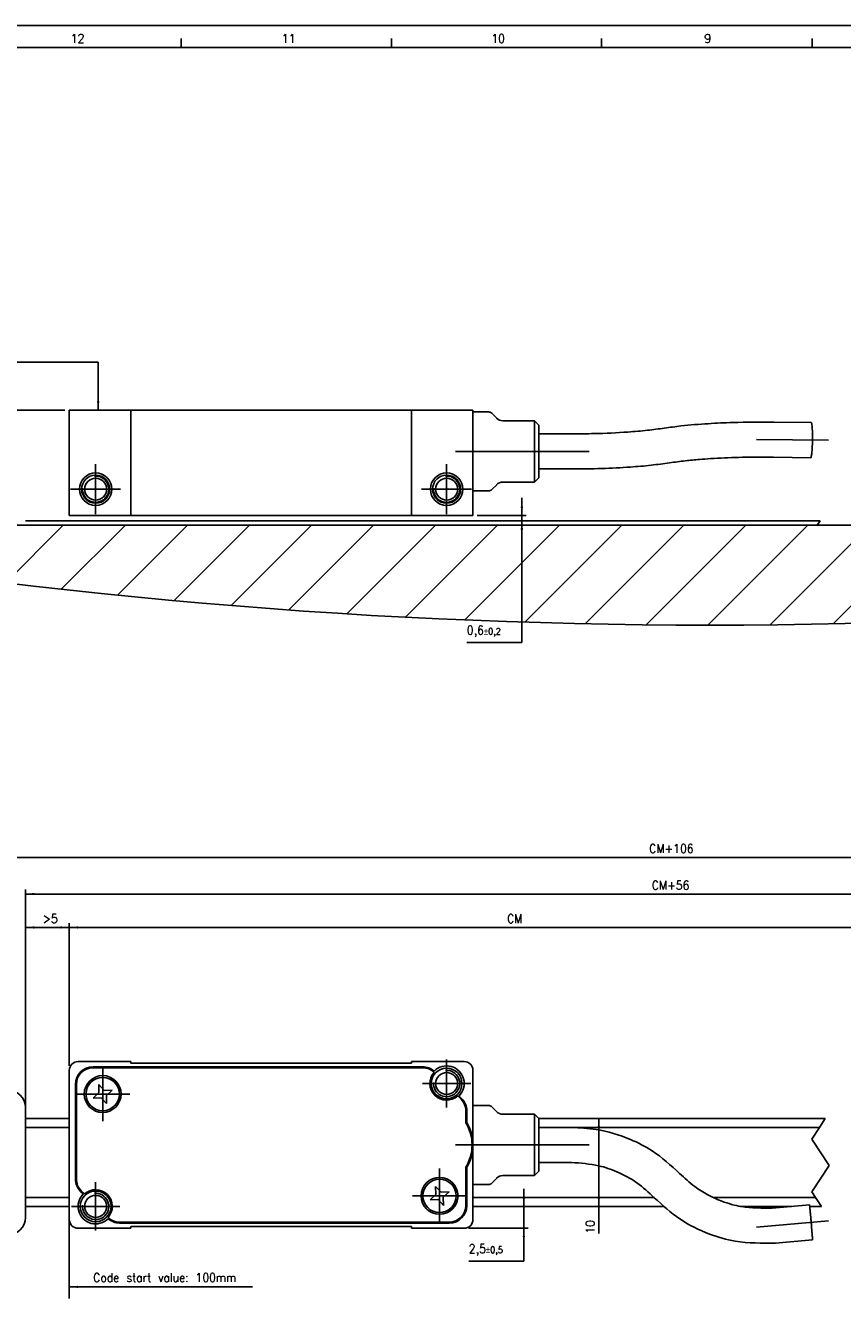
# Model space of a CAD drawing. Header units: millimetres. Extents: x -235 to 994, y -109 to 485.
# Tile 11 of 16: x 37 to 223, y 195 to 485. Entities that reach past the tile are written whole.
import ezdxf

# ---------------------------------------------------------------- set-up
doc = ezdxf.new("R2010")
doc.units = ezdxf.units.MM
doc.linetypes.add('DOT_CENTER', pattern=[14, 12, -1, 0, -1])
doc.layers.add('1', color=7, linetype='Continuous')
doc.styles.add('CONVERTER_11', font='txt.shx', dxfattribs={"width": 0.9})
doc.dimstyles.new('ME10_DIM_13', dxfattribs={"dimtxt": 1, "dimasz": 1, "dimexe": 0.5, "dimexo": 0.5, "dimgap": 0.5, "dimtad": 1, "dimdsep": 46, "dimtxsty": 'CONVERTER_11', "dimsah": 1, "dimcen": 0.09, "dimclrd": 2, "dimclre": 2, "dimclrt": 2, "dimadec": 0, "dimazin": 0, "dimtfac": 1, "dimtdec": 4, "dimtix": 1, "dimtmove": 0, "dimatfit": 3, "dimfxl": 1, "dimtolj": 1, "dimtzin": 0, "dimarcsym": 0})
doc.dimstyles.new('ME10_DIM_14', dxfattribs={"dimtxt": 1, "dimasz": 1, "dimexe": 0.5, "dimexo": 0.5, "dimgap": 0.5, "dimtad": 1, "dimtih": 1, "dimtoh": 1, "dimdsep": 46, "dimtxsty": 'CONVERTER_11', "dimsah": 1, "dimcen": 0.09, "dimclrd": 2, "dimclre": 2, "dimclrt": 2, "dimadec": 0, "dimazin": 0, "dimtol": 1, "dimtp": 0.2, "dimtm": 0.2, "dimtfac": 0.75, "dimtdec": 0, "dimtix": 1, "dimtmove": 1, "dimatfit": 3, "dimfxl": 1, "dimtolj": 1, "dimtzin": 0, "dimarcsym": 0})
doc.dimstyles.new('ME10_DIM_17', dxfattribs={"dimtxt": 1, "dimasz": 1, "dimexe": 0.5, "dimexo": 0.5, "dimgap": 0.5, "dimtad": 1, "dimdsep": 46, "dimtxsty": 'CONVERTER_11', "dimsah": 1, "dimcen": 0.09, "dimclrd": 2, "dimclre": 2, "dimclrt": 2, "dimadec": 0, "dimazin": 0, "dimtfac": 1, "dimtdec": 4, "dimtix": 1, "dimtmove": 0, "dimatfit": 3, "dimfxl": 1, "dimtolj": 1, "dimtzin": 0, "dimarcsym": 0})
doc.dimstyles.new('ME10_DIM_18', dxfattribs={"dimtxt": 1, "dimasz": 1, "dimexe": 0.5, "dimexo": 0.5, "dimgap": 0.5, "dimtad": 1, "dimtih": 1, "dimtoh": 1, "dimdsep": 46, "dimtxsty": 'CONVERTER_11', "dimsah": 1, "dimcen": 0.09, "dimclrd": 2, "dimclre": 2, "dimclrt": 2, "dimadec": 0, "dimazin": 0, "dimtol": 1, "dimtp": 0.5, "dimtm": 0.5, "dimtfac": 0.75, "dimtdec": 0, "dimtix": 1, "dimtmove": 1, "dimatfit": 3, "dimfxl": 1, "dimtolj": 1, "dimtzin": 0, "dimarcsym": 0})
doc.dimstyles.new('ME10_DIM_20', dxfattribs={"dimtxt": 1, "dimasz": 1, "dimexe": 0.5, "dimexo": 0.5, "dimgap": 0.5, "dimtad": 1, "dimdsep": 46, "dimtxsty": 'CONVERTER_11', "dimsah": 1, "dimcen": 0.09, "dimclrd": 2, "dimclre": 2, "dimclrt": 2, "dimadec": 0, "dimazin": 0, "dimtfac": 1, "dimtdec": 4, "dimtix": 1, "dimtmove": 0, "dimatfit": 3, "dimfxl": 1, "dimtolj": 1, "dimtzin": 0, "dimarcsym": 0})
doc.dimstyles.new('ME10_DIM_21', dxfattribs={"dimtxt": 1, "dimasz": 1, "dimexe": 0.5, "dimexo": 0.5, "dimgap": 0.5, "dimtad": 1, "dimdsep": 46, "dimtxsty": 'CONVERTER_11', "dimsah": 1, "dimcen": 0.09, "dimclrd": 2, "dimclre": 2, "dimclrt": 2, "dimadec": 0, "dimazin": 0, "dimtfac": 1, "dimtdec": 4, "dimtix": 1, "dimtmove": 0, "dimatfit": 3, "dimfxl": 1, "dimtolj": 1, "dimtzin": 0, "dimarcsym": 0})
doc.dimstyles.new('ME10_DIM_24', dxfattribs={"dimtxt": 1, "dimasz": 1, "dimexe": 0.5, "dimexo": 0.5, "dimgap": 0.5, "dimtad": 1, "dimdsep": 46, "dimtxsty": 'CONVERTER_11', "dimsah": 1, "dimcen": 0.09, "dimclrd": 2, "dimclre": 2, "dimclrt": 2, "dimadec": 0, "dimazin": 0, "dimtfac": 1, "dimtdec": 4, "dimtix": 1, "dimtmove": 0, "dimatfit": 3, "dimfxl": 1, "dimtolj": 1, "dimtzin": 0, "dimarcsym": 0})
doc.dimstyles.new('ME10_DIM_26', dxfattribs={"dimtxt": 1, "dimasz": 1, "dimexe": 0.5, "dimexo": 0.5, "dimgap": 0.5, "dimtad": 1, "dimdsep": 46, "dimtxsty": 'CONVERTER_11', "dimsah": 1, "dimcen": 0.09, "dimclrd": 2, "dimclre": 2, "dimclrt": 2, "dimadec": 0, "dimazin": 0, "dimtfac": 1, "dimtdec": 4, "dimtix": 1, "dimtmove": 0, "dimatfit": 3, "dimfxl": 1, "dimtolj": 1, "dimtzin": 0, "dimarcsym": 0})
doc.dimstyles.get("Standard").update_dxf_attribs({"dimtxt": 0.18, "dimasz": 0.18, "dimexe": 0.18, "dimexo": 0.0625, "dimgap": 0.09, "dimtad": 0, "dimtih": 1, "dimtoh": 1, "dimdec": 4, "dimzin": 0, "dimdsep": 46, "dimtxsty": 'Standard', "dimcen": 0.09, "dimadec": 0, "dimazin": 0, "dimtfac": 1, "dimtdec": 4, "dimtofl": 0, "dimtmove": 0, "dimatfit": 3, "dimfxl": 1, "dimtolj": 1, "dimtzin": 0, "dimarcsym": 0})

# ---------------------------------------------------------------- blocks, each defined once
blk = doc.blocks.new('FLEJE_REGLA_EXPOSED_170__25', base_point=(6, 185.45))
at = {"color": 7, "linetype": 'Continuous'}
for p, q in [((18.5, 185.95), (109.08, 185.95)), ((18.5, 185.45), (108.75, 185.45))]:
    blk.add_line(p, q, dxfattribs=at)
at = {"color": 2, "linetype": 'DOT_CENTER'}
for p, q in [((109.07, 185.94), (108.75, 185.45)), ((109.08, 185.95), (109.07, 185.94))]:
    blk.add_line(p, q, dxfattribs=at)
blk = doc.blocks.new('CABEZA_EXPOSED__28', base_point=(23.5, 186.55))
at = {"color": 7, "linetype": 'Continuous'}
for p, q in [((23.5, 198.55), (30.5, 198.55)), ((23.5, 186.55), (23.5, 198.55)), ((30.5, 186.55), (30.5, 198.55)), ((62.5, 198.55), (30.5, 198.55)), ((62.5, 198.55), (62.5, 186.55)), ((69.5, 198.55), (62.5, 198.55)), ((69.5, 198.35), (69.5, 198.55)), ((69.5, 189.35), (69.5, 198.35)), ((71.29, 198.35), (69.5, 198.35)), ((72.21, 197.64), (71.65, 198.2)), ((76.5, 197.35), (72.91, 197.35)), ((77, 196.85), (76.5, 197.35)), ((76.5, 190.35), (76.5, 197.35)), ((77, 196.85), (77, 191.85)), ((80.74, 195.85), (77, 195.85)), ((103.82, 197.2), (108.05, 197.14)), ((103.77, 193.2), (108, 193.14)), ((77, 191.85), (77, 190.85)), ((80.74, 191.85), (77, 191.85)), ((72.21, 190.06), (71.65, 189.5)), ((76.5, 190.35), (72.91, 190.35)), ((77, 190.85), (76.5, 190.35)), ((69.5, 186.55), (69.5, 189.35)), ((71.29, 189.35), (69.5, 189.35)), ((23.5, 186.55), (30.5, 186.55)), ((62.5, 186.55), (30.5, 186.55)), ((69.5, 186.55), (62.5, 186.55))]:
    blk.add_line(p, q, dxfattribs=at)
at = {"color": 2, "linetype": 'DOT_CENTER'}
for p, q in [((108.11, 196.5), (108.17, 196.58)), ((108.18, 196.41), (108.11, 196.5))]:
    blk.add_line(p, q, dxfattribs=at)
at = {"color": 7, "linetype": 'Continuous'}
for centre, radius in [((26.5, 189.55), 1.85), ((26.5, 189.55), 1.6), ((26.5, 189.55), 1.25), ((66.5, 189.55), 1.85), ((66.5, 189.55), 1.6), ((66.5, 189.55), 1.25)]:
    blk.add_circle(centre, radius, dxfattribs=at)
for centre, radius, start, end in [((71.29, 197.85), 0.5, 45, 90), ((72.91, 198.35), 1, 225, 270), ((72.91, 189.35), 1, 90, 135), ((71.29, 189.85), 0.5, 270, 315)]:
    blk.add_arc(centre, radius, start, end, dxfattribs=at)
for points, knots in [([(80.74, 195.85), (81.61, 195.86), (83.76, 195.87), (86.64, 196.01), (89.3, 196.23), (90.67, 196.42), (91.31, 196.51)], [0, 0, 0, 0, 2.607318, 6.439748, 8.673792, 10.600622, 10.600622, 10.600622, 10.600622]), ([(91.31, 196.51), (91.94, 196.59), (93.6, 196.82), (96.21, 197.02), (99.75, 197.2), (102.25, 197.2), (103.82, 197.2)], [0, 0, 0, 0, 1.916448, 5.025889, 7.831708, 12.540138, 12.540138, 12.540138, 12.540138]), ([(108.03, 193.17), (108.05, 193.24), (108.11, 193.45), (108.14, 193.88), (108.19, 194.56), (108.21, 195.43), (108.19, 196.09), (108.18, 196.41)], [0, 0, 0, 0, 0.230247, 0.664675, 1.26568, 2.301899, 3.253919, 3.253919, 3.253919, 3.253919]), ([(108.17, 196.58), (108.15, 196.68), (108.13, 196.84), (108.12, 197.05), (108.07, 197.12), (108.05, 197.14)], [0, 0, 0, 0, 0.3101629, 0.5063609, 0.5857578, 0.5857578, 0.5857578, 0.5857578]), ([(103.77, 193.2), (103.68, 193.2), (103.49, 193.2), (102.17, 193.21), (99.86, 193.19), (97.23, 193.08), (95.19, 192.93), (93.64, 192.79), (92.51, 192.63), (91.92, 192.55)], [0, 0, 0, 0, 0.283437, 0.567261, 3.962244, 7.207746, 8.458957, 10.08973, 11.88269, 11.88269, 11.88269, 11.88269]), ([(108, 193.14), (108.01, 193.15), (108.02, 193.15), (108.02, 193.16), (108.03, 193.17)], [0, 0, 0, 0, 0.01369848, 0.03405166, 0.03405166, 0.03405166, 0.03405166]), ([(91.92, 192.55), (91.21, 192.46), (89.73, 192.25), (87.15, 192.04), (84.13, 191.88), (81.89, 191.86), (80.74, 191.85)], [0, 0, 0, 0, 2.123161, 4.484788, 7.765377, 11.207615, 11.207615, 11.207615, 11.207615])]:
    blk.add_open_spline(points, degree=3, knots=knots, dxfattribs=at)
at = {"layer": '1', "color": 2, "linetype": 'DOT_CENTER'}
for p, q in [((101.8, 195.22), (110.03, 195.12)), ((73.29, 193.85), (67.5, 193.85)), ((82.74, 193.85), (70.91, 193.85)), ((26.5, 192.4), (26.5, 186.7)), ((66.5, 192.4), (66.5, 186.7)), ((29.35, 189.55), (23.65, 189.55)), ((69.35, 189.55), (63.65, 189.55))]:
    blk.add_line(p, q, dxfattribs=at)
at = {"layer": '1', "color": 30, "linetype": 'Continuous'}
for centre in [(26.5, 189.55), (66.5, 189.55)]:
    blk.add_arc(centre, 1.5, 175, 95, dxfattribs=at)
blk = doc.blocks.new('EXAA-170__29', base_point=(-6.5, 185.45))
for name, p in [('CABEZA_EXPOSED__28', (23.5, 186.55)), ('FLEJE_REGLA_EXPOSED_170__25', (6, 185.45))]:
    blk.add_blockref(name, p)
blk = doc.blocks.new('*D57')
at = {"layer": '1', "color": 2, "linetype": 'Continuous'}
for p, q in [((23, 198.55), (15.5, 198.55)), ((16, 198.55), (16, 185.45)), ((16, 185.45), (15.5, 185.45))]:
    blk.add_line(p, q, dxfattribs=at)
at = {"layer": '1', "color": 2}
for points in [[(16.13, 197.55), (15.87, 197.55), (16, 198.55)], [(15.87, 186.45), (16.13, 186.45), (16, 185.45)]]:
    blk.add_solid(points, dxfattribs=at)
at = {"layer": '1', "color": 2, "insert": (15.4, 190.92), "char_height": 1, "attachment_point": 7, "rotation": 90, "line_spacing_factor": 0.60024, "style": 'CONVERTER_11'}
blk.add_mtext('13,1', dxfattribs=at)
blk = doc.blocks.new('*D58')
at = {"layer": '1', "color": 2, "linetype": 'Continuous'}
for p, q in [((75.08, 188.55), (75.08, 172.07)), ((19, 185.95), (75.58, 185.95)), ((70, 186.55), (75.58, 186.55)), ((75.08, 172.07), (68.81, 172.07))]:
    blk.add_line(p, q, dxfattribs=at)
at = {"layer": '1', "color": 2}
for points in [[(74.94, 187.55), (75.21, 187.55), (75.08, 186.55)], [(75.21, 184.95), (74.94, 184.95), (75.08, 185.95)]]:
    blk.add_solid(points, dxfattribs=at)
at = {"layer": '1', "color": 2, "insert": (68.81, 172.67), "char_height": 1, "attachment_point": 7, "rotation": 0.0001, "line_spacing_factor": 0.60024, "style": 'CONVERTER_11'}
blk.add_mtext('\\C2;0,6\\C2;\\H0.75;{\\Fgdt;`}0,2', dxfattribs=at)
blk = doc.blocks.new('FLEJE_REGLA_EXPOSED_170__34', base_point=(18.5, 107.83))
at = {"color": 7, "linetype": 'Continuous'}
for p, q in [((18.5, 117.83), (23.5, 117.83)), ((77, 117.83), (109.66, 117.83)), ((80.74, 116.83), (77, 116.83)), ((18.5, 107.83), (23.5, 107.83)), ((69.5, 107.83), (91.21, 107.83)), ((100, 107.83), (105.79, 107.83)), ((107.88, 107.83), (109.23, 107.83))]:
    blk.add_line(p, q, dxfattribs=at)
at = {"color": 2, "linetype": 'DOT_CENTER'}
for p, q in [((109.66, 117.83), (109, 116.83)), ((109, 116.83), (108.11, 115.5)), ((108.11, 115.5), (110.11, 112.5)), ((110.11, 112.5), (108.11, 109.5)), ((108.11, 109.5), (108.56, 108.83)), ((108.56, 108.83), (109.23, 107.83))]:
    blk.add_line(p, q, dxfattribs=at)
at = {"color": 3, "linetype": 'Continuous'}
for p, q in [((23.5, 116.83), (18.5, 116.83)), ((109, 116.83), (80.74, 116.83)), ((18.5, 108.83), (23.5, 108.83)), ((69.5, 108.83), (90.17, 108.83)), ((96.92, 108.83), (108.56, 108.83))]:
    blk.add_line(p, q, dxfattribs=at)
blk = doc.blocks.new('TOPE_FLEJE_PEGADO__35', base_point=(-6.5, 104.58))
at = {"color": 7, "linetype": 'Continuous'}
for p, q in [((-4.5, 121.08), (16.5, 121.08)), ((-6.5, 119.08), (-6.5, 106.58)), ((18.5, 106.58), (18.5, 119.08)), ((-1.67, 114.72), (-3.49, 114.72)), ((-3.49, 114.72), (-3.49, 112.22)), ((-0.86, 114.72), (-1.82, 112.22)), ((-1.67, 114.17), (-1.67, 114.72)), ((-0.15, 114.72), (-0.86, 114.72)), ((0.79, 112.22), (-0.15, 114.72)), ((1.38, 114.63), (1.3, 114.58)), ((1.47, 114.68), (1.38, 114.63)), ((1.57, 114.71), (1.47, 114.68)), ((1.66, 114.74), (1.57, 114.71)), ((1.77, 114.77), (1.66, 114.74)), ((1.87, 114.79), (1.77, 114.77)), ((1.98, 114.8), (1.87, 114.79)), ((2.09, 114.8), (1.98, 114.8)), ((2.21, 114.8), (2.09, 114.8)), ((2.32, 114.78), (2.21, 114.8)), ((2.43, 114.76), (2.32, 114.78)), ((2.53, 114.73), (2.43, 114.76)), ((2.63, 114.7), (2.53, 114.73)), ((2.72, 114.65), (2.63, 114.7)), ((2.81, 114.6), (2.72, 114.65)), ((4.3, 114.63), (4.21, 114.59)), ((4.39, 114.68), (4.3, 114.63)), ((4.48, 114.71), (4.39, 114.68)), ((4.57, 114.74), (4.48, 114.71)), ((4.67, 114.77), (4.57, 114.74)), ((4.77, 114.79), (4.67, 114.77)), ((4.87, 114.8), (4.77, 114.79)), ((4.97, 114.8), (4.87, 114.8)), ((5.08, 114.8), (4.97, 114.8)), ((5.18, 114.79), (5.08, 114.8)), ((5.28, 114.77), (5.18, 114.79)), ((5.37, 114.74), (5.28, 114.77)), ((5.47, 114.71), (5.37, 114.74)), ((5.56, 114.68), (5.47, 114.71)), ((5.65, 114.63), (5.56, 114.68)), ((5.74, 114.59), (5.65, 114.63)), ((7.8, 114.72), (6.66, 114.72)), ((6.66, 114.72), (6.66, 112.22)), ((7.92, 114.71), (7.8, 114.72)), ((8.04, 114.7), (7.92, 114.71)), ((8.15, 114.67), (8.04, 114.7)), ((8.25, 114.64), (8.15, 114.67)), ((8.34, 114.59), (8.25, 114.64)), ((11, 114.71), (14.86, 114.71)), ((15.21, 114.85), (14.4, 114.04)), ((-2.71, 114.17), (-1.67, 114.17)), ((-2.71, 114.17), (-2.71, 113.75)), ((-1.79, 113.75), (-2.71, 113.75)), ((-2.71, 113.2), (-1.79, 113.2)), ((-2.71, 113.2), (-2.71, 112.22)), ((-1.79, 113.2), (-1.79, 113.75)), ((-0.51, 113.96), (-0.78, 113.15)), ((-0.78, 113.15), (-0.24, 113.15)), ((-0.24, 113.15), (-0.51, 113.96)), ((0.75, 113.68), (0.74, 113.57)), ((0.74, 113.57), (0.74, 113.46)), ((0.74, 113.46), (0.74, 113.34)), ((0.74, 113.34), (0.75, 113.24)), ((0.77, 113.79), (0.75, 113.68)), ((0.75, 113.24), (0.77, 113.14)), ((0.8, 113.89), (0.77, 113.79)), ((0.83, 113.98), (0.8, 113.89)), ((0.87, 114.08), (0.83, 113.98)), ((0.91, 114.16), (0.87, 114.08)), ((0.96, 114.25), (0.91, 114.16)), ((1.02, 114.33), (0.96, 114.25)), ((1.08, 114.4), (1.02, 114.33)), ((1.15, 114.46), (1.08, 114.4)), ((1.22, 114.53), (1.15, 114.46)), ((1.22, 114.53), (1.3, 114.58)), ((1.41, 113.45), (1.42, 113.56)), ((1.42, 113.35), (1.41, 113.45)), ((1.44, 113.66), (1.42, 113.56)), ((1.44, 113.24), (1.42, 113.35)), ((1.44, 113.66), (1.46, 113.76)), ((1.47, 113.14), (1.44, 113.24)), ((1.46, 113.76), (1.5, 113.86)), ((1.5, 113.86), (1.55, 113.95)), ((1.55, 113.95), (1.61, 114.03)), ((1.61, 114.03), (1.68, 114.1)), ((1.68, 114.1), (1.76, 114.16)), ((1.76, 114.16), (1.85, 114.2)), ((1.85, 114.2), (1.95, 114.23)), ((1.95, 114.23), (2.06, 114.24)), ((2.06, 114.24), (2.19, 114.23)), ((2.07, 113.61), (2.07, 113.1)), ((3.36, 113.61), (2.07, 113.61)), ((2.19, 114.23), (2.3, 114.19)), ((2.3, 114.19), (2.4, 114.13)), ((2.4, 114.13), (2.48, 114.05)), ((2.48, 114.05), (2.55, 113.96)), ((2.55, 113.96), (2.6, 113.84)), ((2.6, 113.84), (3.22, 114.1)), ((2.89, 114.54), (2.81, 114.6)), ((2.97, 114.47), (2.89, 114.54)), ((3.04, 114.39), (2.97, 114.47)), ((3.11, 114.3), (3.04, 114.39)), ((3.17, 114.2), (3.11, 114.3)), ((3.22, 114.1), (3.17, 114.2)), ((3.3, 113.05), (3.32, 113.16)), ((3.32, 113.16), (3.34, 113.27)), ((3.34, 113.27), (3.35, 113.38)), ((3.35, 113.49), (3.36, 113.61)), ((3.35, 113.38), (3.35, 113.49)), ((3.6, 113.62), (3.59, 113.51)), ((3.59, 113.51), (3.6, 113.41)), ((3.61, 113.72), (3.6, 113.62)), ((3.6, 113.41), (3.61, 113.3)), ((3.63, 113.82), (3.61, 113.72)), ((3.61, 113.3), (3.62, 113.2)), ((3.62, 113.2), (3.65, 113.1)), ((3.66, 113.92), (3.63, 113.82)), ((3.7, 114.01), (3.66, 113.92)), ((3.74, 114.1), (3.7, 114.01)), ((3.79, 114.18), (3.74, 114.1)), ((3.85, 114.26), (3.79, 114.18)), ((3.91, 114.34), (3.85, 114.26)), ((3.98, 114.41), (3.91, 114.34)), ((4.05, 114.47), (3.98, 114.41)), ((4.13, 114.53), (4.05, 114.47)), ((4.21, 114.59), (4.13, 114.53)), ((4.28, 113.61), (4.27, 113.51)), ((4.27, 113.51), (4.28, 113.4)), ((4.3, 113.71), (4.28, 113.61)), ((4.28, 113.4), (4.3, 113.29)), ((4.3, 113.71), (4.35, 113.81)), ((4.3, 113.29), (4.33, 113.19)), ((4.33, 113.19), (4.38, 113.1)), ((4.35, 113.81), (4.41, 113.89)), ((4.48, 113.97), (4.41, 113.89)), ((4.56, 114.04), (4.48, 113.97)), ((4.65, 114.09), (4.56, 114.04)), ((4.75, 114.14), (4.65, 114.09)), ((4.86, 114.16), (4.75, 114.14)), ((4.86, 114.16), (4.97, 114.17)), ((4.97, 114.17), (5.09, 114.16)), ((5.2, 114.14), (5.09, 114.16)), ((5.3, 114.09), (5.2, 114.14)), ((5.3, 114.09), (5.39, 114.04)), ((5.47, 113.97), (5.39, 114.04)), ((5.54, 113.89), (5.47, 113.97)), ((5.6, 113.81), (5.54, 113.89)), ((5.57, 113.1), (5.61, 113.19)), ((5.64, 113.71), (5.6, 113.81)), ((5.61, 113.19), (5.65, 113.29)), ((5.67, 113.61), (5.64, 113.71)), ((5.65, 113.29), (5.67, 113.4)), ((5.68, 113.51), (5.67, 113.61)), ((5.67, 113.4), (5.68, 113.51)), ((5.82, 114.53), (5.74, 114.59)), ((5.9, 114.47), (5.82, 114.53)), ((5.97, 114.41), (5.9, 114.47)), ((6.04, 114.34), (5.97, 114.41)), ((6.1, 114.26), (6.04, 114.34)), ((6.16, 114.18), (6.1, 114.26)), ((6.21, 114.1), (6.16, 114.18)), ((6.25, 114.01), (6.21, 114.1)), ((6.29, 113.92), (6.25, 114.01)), ((6.32, 113.82), (6.29, 113.92)), ((6.3, 113.1), (6.32, 113.2)), ((6.34, 113.72), (6.32, 113.82)), ((6.32, 113.2), (6.34, 113.3)), ((6.35, 113.62), (6.34, 113.72)), ((6.34, 113.3), (6.35, 113.41)), ((6.35, 113.51), (6.35, 113.62)), ((6.35, 113.41), (6.35, 113.51)), ((7.31, 114.22), (7.31, 113.6)), ((7.31, 114.22), (7.56, 114.22)), ((7.56, 113.6), (7.31, 113.6)), ((7.31, 113.17), (7.46, 113.17)), ((7.31, 112.22), (7.31, 113.17)), ((7.46, 113.17), (8, 112.22)), ((7.69, 114.21), (7.56, 114.22)), ((7.56, 113.6), (7.69, 113.6)), ((7.69, 114.21), (7.81, 114.19)), ((7.81, 113.63), (7.69, 113.6)), ((7.91, 114.14), (7.81, 114.19)), ((7.91, 113.68), (7.81, 113.63)), ((7.98, 114.05), (7.91, 114.14)), ((7.91, 113.68), (7.98, 113.77)), ((7.98, 114.05), (8.01, 113.91)), ((8.01, 113.91), (7.98, 113.77)), ((8.12, 113.24), (8.24, 113.27)), ((8.77, 112.22), (8.12, 113.24)), ((8.24, 113.27), (8.34, 113.32)), ((8.42, 114.53), (8.34, 114.59)), ((8.34, 113.32), (8.42, 113.38)), ((8.49, 114.46), (8.42, 114.53)), ((8.5, 113.45), (8.42, 113.38)), ((8.56, 114.38), (8.49, 114.46)), ((8.5, 113.45), (8.56, 113.53)), ((8.6, 114.29), (8.56, 114.38)), ((8.56, 113.53), (8.61, 113.63)), ((8.64, 114.19), (8.6, 114.29)), ((8.61, 113.63), (8.64, 113.73)), ((8.66, 114.08), (8.64, 114.19)), ((8.64, 113.73), (8.66, 113.84)), ((8.66, 114.08), (8.67, 113.95)), ((8.66, 113.84), (8.67, 113.95)), ((10.39, 113.17), (13.32, 113.17)), ((13.7, 113.75), (10.52, 113.75)), ((13.67, 113.31), (12.86, 112.5)), ((-3.49, 112.22), (-2.71, 112.22)), ((-1.82, 112.22), (-1.13, 112.22)), ((-0.96, 112.65), (-1.13, 112.22)), ((-0.96, 112.65), (-0.06, 112.65)), ((-0.06, 112.65), (0.1, 112.22)), ((0.1, 112.22), (0.79, 112.22)), ((0.77, 113.14), (0.8, 113.04)), ((0.8, 113.04), (0.83, 112.94)), ((0.83, 112.94), (0.87, 112.85)), ((0.87, 112.85), (0.91, 112.76)), ((0.91, 112.76), (0.96, 112.68)), ((0.96, 112.68), (1.02, 112.61)), ((1.02, 112.61), (1.08, 112.54)), ((1.08, 112.54), (1.14, 112.47)), ((1.14, 112.47), (1.22, 112.41)), ((1.29, 112.35), (1.22, 112.41)), ((1.29, 112.35), (1.38, 112.3)), ((1.38, 112.3), (1.46, 112.26)), ((1.46, 112.26), (1.55, 112.22)), ((1.51, 113.05), (1.47, 113.14)), ((1.56, 112.96), (1.51, 113.05)), ((1.55, 112.22), (1.65, 112.19)), ((1.62, 112.88), (1.56, 112.96)), ((1.69, 112.81), (1.62, 112.88)), ((1.65, 112.19), (1.75, 112.17)), ((1.77, 112.75), (1.69, 112.81)), ((1.75, 112.17), (1.85, 112.15)), ((1.86, 112.71), (1.77, 112.75)), ((1.85, 112.15), (1.96, 112.14)), ((1.86, 112.71), (1.96, 112.68)), ((2.07, 112.67), (1.96, 112.68)), ((1.96, 112.14), (2.07, 112.14)), ((2.07, 113.1), (2.6, 113.1)), ((2.21, 112.68), (2.07, 112.67)), ((2.07, 112.14), (2.19, 112.14)), ((2.19, 112.14), (2.31, 112.16)), ((2.33, 112.72), (2.21, 112.68)), ((2.31, 112.16), (2.43, 112.18)), ((2.43, 112.78), (2.33, 112.72)), ((2.43, 112.78), (2.51, 112.86)), ((2.43, 112.18), (2.54, 112.21)), ((2.57, 112.97), (2.51, 112.86)), ((2.54, 112.21), (2.65, 112.25)), ((2.6, 113.1), (2.57, 112.97)), ((2.65, 112.25), (2.75, 112.31)), ((2.75, 112.31), (2.85, 112.37)), ((2.85, 112.37), (2.94, 112.45)), ((2.94, 112.45), (3.02, 112.53)), ((3.02, 112.53), (3.1, 112.63)), ((3.1, 112.63), (3.17, 112.73)), ((3.17, 112.73), (3.22, 112.84)), ((3.22, 112.84), (3.26, 112.94)), ((3.26, 112.94), (3.3, 113.05)), ((3.65, 113.1), (3.68, 113)), ((3.68, 113), (3.71, 112.91)), ((3.71, 112.91), (3.76, 112.83)), ((3.76, 112.83), (3.81, 112.74)), ((3.81, 112.74), (3.86, 112.67)), ((3.86, 112.67), (3.92, 112.59)), ((3.92, 112.59), (3.98, 112.52)), ((3.98, 112.52), (4.05, 112.46)), ((4.05, 112.46), (4.13, 112.4)), ((4.13, 112.4), (4.2, 112.35)), ((4.2, 112.35), (4.29, 112.3)), ((4.37, 112.26), (4.29, 112.3)), ((4.47, 112.22), (4.37, 112.26)), ((4.38, 113.1), (4.44, 113.01)), ((4.44, 113.01), (4.51, 112.94)), ((4.47, 112.22), (4.56, 112.19)), ((4.51, 112.94), (4.59, 112.88)), ((4.56, 112.19), (4.66, 112.17)), ((4.68, 112.83), (4.59, 112.88)), ((4.66, 112.17), (4.76, 112.15)), ((4.77, 112.8), (4.68, 112.83)), ((4.76, 112.15), (4.87, 112.14)), ((4.77, 112.8), (4.87, 112.77)), ((4.87, 112.77), (4.97, 112.77)), ((4.87, 112.14), (4.97, 112.14)), ((5.08, 112.77), (4.97, 112.77)), ((4.97, 112.14), (5.08, 112.14)), ((5.08, 112.77), (5.18, 112.8)), ((5.08, 112.14), (5.19, 112.15)), ((5.18, 112.8), (5.27, 112.83)), ((5.19, 112.15), (5.29, 112.17)), ((5.27, 112.83), (5.36, 112.88)), ((5.29, 112.17), (5.39, 112.19)), ((5.36, 112.88), (5.44, 112.94)), ((5.39, 112.19), (5.48, 112.22)), ((5.44, 112.94), (5.51, 113.01)), ((5.48, 112.22), (5.57, 112.26)), ((5.51, 113.01), (5.57, 113.1)), ((5.57, 112.26), (5.66, 112.3)), ((5.66, 112.3), (5.74, 112.35)), ((5.74, 112.35), (5.82, 112.4)), ((5.82, 112.4), (5.9, 112.46)), ((5.9, 112.46), (5.96, 112.52)), ((5.96, 112.52), (6.03, 112.59)), ((6.03, 112.59), (6.09, 112.67)), ((6.09, 112.67), (6.14, 112.74)), ((6.14, 112.74), (6.19, 112.83)), ((6.19, 112.83), (6.23, 112.91)), ((6.23, 112.91), (6.27, 113)), ((6.27, 113), (6.3, 113.1)), ((6.66, 112.22), (7.31, 112.22)), ((8, 112.22), (8.77, 112.22)), ((12.15, 112.21), (10.44, 112.21)), ((16.5, 104.58), (-4.5, 104.58))]:
    blk.add_line(p, q, dxfattribs=at)
for centre, radius, start, end in [((-4.5, 119.08), 2, 90, 180), ((16.5, 119.08), 2, 0, 90), ((13.5, 112.83), 3.12, 191.4151, 143.0005), ((14.86, 115.21), 0.5, 270.0036, 314.9983), ((13.5, 112.83), 3.13, 162.7749, 173.7386), ((13.32, 113.67), 0.5, 269.9968, 314.9947), ((13.7, 114.75), 1, 270, 314.9983), ((12.15, 113.21), 1, 270.0079, 314.9947), ((-4.5, 106.58), 2, 180, 270), ((16.5, 106.58), 2, 270, 0)]:
    blk.add_arc(centre, radius, start, end, dxfattribs=at)
blk = doc.blocks.new('CABEZA_EXPOSED__36', base_point=(23.5, 103.35))
at = {"color": 7, "linetype": 'Continuous'}
for p, q in [((23.5, 123.33), (23.5, 106.33)), ((24.5, 124.33), (30.5, 124.33)), ((63.77, 123.73), (26.2, 123.73)), ((63.77, 123.63), (26.2, 123.63)), ((30.5, 124.33), (30.5, 124.13)), ((62.5, 124.13), (30.5, 124.13)), ((62.5, 124.33), (68.5, 124.33)), ((62.5, 124.33), (62.5, 124.13)), ((69.5, 123.33), (69.5, 119.33)), ((24.2, 121.73), (24.2, 110.95)), ((24.3, 121.73), (24.3, 110.95)), ((26.22, 120.17), (26.88, 120.8)), ((26.88, 120.8), (26.85, 121.71)), ((26.85, 121.71), (27.47, 121.04)), ((27.47, 121.04), (28.38, 121.08)), ((28.38, 121.08), (27.72, 120.46)), ((27.72, 120.46), (27.75, 119.54)), ((68.14, 120.04), (67.77, 120.41)), ((67.91, 120.41), (68.21, 120.11)), ((27.13, 120.21), (26.22, 120.17)), ((27.75, 119.54), (27.13, 120.21)), ((69.5, 119.33), (69.5, 114.83)), ((71.29, 119.33), (69.5, 119.33)), ((72.21, 118.62), (71.65, 119.18)), ((68.7, 117.35), (68.7, 118.7)), ((68.8, 117.38), (68.8, 118.7)), ((76.5, 118.33), (72.91, 118.33)), ((77, 117.83), (76.5, 118.33)), ((76.5, 111.33), (76.5, 118.33)), ((77, 116.83), (77, 117.83)), ((80.74, 116.83), (77, 116.83)), ((77, 112.83), (77, 116.83)), ((69.5, 114.83), (69.5, 110.33)), ((68.7, 107.93), (68.7, 112.3)), ((68.8, 107.93), (68.8, 112.27)), ((77, 111.83), (76.5, 111.33)), ((80.74, 112.83), (77, 112.83)), ((77, 111.83), (77, 112.83)), ((69.5, 110.33), (69.5, 106.33)), ((71.29, 110.33), (69.5, 110.33)), ((72.21, 111.03), (71.65, 110.47)), ((76.5, 111.33), (72.91, 111.33)), ((25.09, 109.24), (24.79, 109.54)), ((25.23, 109.24), (24.86, 109.61)), ((64.62, 108.57), (65.28, 109.2)), ((65.28, 109.2), (65.25, 110.11)), ((65.25, 110.11), (65.87, 109.44)), ((65.87, 109.44), (66.78, 109.48)), ((66.78, 109.48), (66.12, 108.86)), ((66.12, 108.86), (66.15, 107.94)), ((65.53, 108.61), (64.62, 108.57)), ((66.15, 107.94), (65.53, 108.61)), ((103.62, 107.64), (107.85, 108)), ((66.8, 106.03), (29.23, 106.03)), ((29.23, 105.93), (66.8, 105.93)), ((24.5, 105.33), (30.5, 105.33)), ((30.5, 105.53), (30.5, 105.33)), ((62.5, 105.53), (30.5, 105.53)), ((62.5, 105.33), (62.5, 105.53)), ((62.5, 105.33), (68.5, 105.33)), ((103.97, 103.65), (108.2, 104.02))]:
    blk.add_line(p, q, dxfattribs=at)
for centre, radius in [((66.5, 121.83), 1.75), ((27.3, 120.63), 2.1), ((27.3, 120.63), 1.9), ((66.5, 121.83), 1.25), ((65.7, 109.03), 2.1), ((65.7, 109.03), 1.9), ((26.5, 107.83), 1.75), ((26.5, 107.83), 1.25)]:
    blk.add_circle(centre, radius, dxfattribs=at)
for centre, radius, start, end in [((24.5, 123.33), 1, 90, 180), ((26.2, 121.73), 2, 90, 180), ((26.2, 121.73), 1.9, 90, 180), ((63.77, 121.73), 2, 49.0546, 90), ((63.77, 121.73), 1.9, 46.1691, 90), ((66.5, 121.83), 2, 315, 135.1434), ((68.5, 123.33), 1, 0, 90), ((66.5, 121.83), 1.9, 138.0289, 311.983), ((66.8, 118.7), 1.9, 0, 45), ((66.8, 118.7), 2, 0, 45), ((71.29, 118.83), 0.5, 45, 90), ((72.91, 119.33), 1, 225, 270), ((64.5, 114.83), 4.9, 328.9973, 31.0027), ((64.5, 114.83), 5, 0, 30.6834), ((64.5, 114.83), 5, 329.3166, 0), ((26.2, 110.95), 2, 180, 225), ((26.2, 110.95), 1.9, 180, 225), ((71.29, 110.83), 0.5, 270, 315), ((72.91, 110.33), 1, 90, 135), ((26.5, 107.83), 2, 135, 315.1434), ((26.5, 107.83), 1.9, 318.0289, 131.983), ((66.8, 107.93), 1.9, 270, 0), ((66.8, 107.93), 2, 270, 0), ((24.5, 106.33), 1, 180, 270), ((29.23, 107.93), 1.9, 226.1691, 270), ((29.23, 107.93), 2, 229.0546, 270), ((68.5, 106.33), 1, 270, 0)]:
    blk.add_arc(centre, radius, start, end, dxfattribs=at)
for points, knots in [([(80.74, 116.83), (81.68, 116.78), (83.97, 116.67), (87.1, 115.71), (90.36, 114.05), (92.05, 112.51), (93.06, 111.59)], [0, 0, 0, 0, 2.80914, 6.882829, 9.679543, 13.725474, 13.725474, 13.725474, 13.725474]), ([(90.17, 108.82), (89.53, 109.42), (88.25, 110.61), (86.05, 111.77), (83.55, 112.64), (81.78, 112.76), (80.74, 112.83)], [0, 0, 0, 0, 2.613814, 5.233695, 7.383558, 10.509827, 10.509827, 10.509827, 10.509827]), ([(93.06, 111.59), (93.62, 111.07), (95.03, 109.74), (97.47, 108.48), (100.48, 107.6), (102.44, 107.63), (103.62, 107.64)], [0, 0, 0, 0, 2.298248, 5.794831, 8.111185, 11.637582, 11.637582, 11.637582, 11.637582]), ([(103.97, 103.65), (102.43, 103.64), (99.87, 103.61), (96.19, 104.68), (92.98, 106.25), (91.11, 107.97), (90.17, 108.82)], [0, 0, 0, 0, 4.596864, 7.62082, 11.413637, 15.19918, 15.19918, 15.19918, 15.19918]), ([(108.2, 104.02), (108.2, 104.03), (108.2, 104.05), (108.2, 104.1), (108.2, 104.18), (108.19, 104.3), (108.18, 104.44), (108.17, 104.61), (108.15, 104.81), (108.13, 105.07), (108.1, 105.41), (108.07, 105.81), (108.03, 106.22), (108, 106.62), (107.97, 106.95), (107.94, 107.22), (107.92, 107.42), (107.91, 107.59), (107.89, 107.73), (107.88, 107.84), (107.87, 107.92), (107.86, 107.98), (107.86, 108), (107.85, 108)], [0, 0, 0, 0, 0.017908, 0.069661, 0.153743, 0.268494, 0.412235, 0.583285, 0.779961, 1.000579, 1.386777, 1.793682, 2.20749, 2.614395, 3.000594, 3.221212, 3.417888, 3.588938, 3.732679, 3.847429, 3.931511, 3.983264, 4.001173, 4.001173, 4.001173, 4.001173])]:
    blk.add_open_spline(points, degree=3, knots=knots, dxfattribs=at)
at = {"layer": '1', "color": 2, "linetype": 'DOT_CENTER'}
for p, q in [((27.3, 123.73), (27.3, 117.53)), ((66.5, 124.58), (66.5, 119.08)), ((30.4, 120.63), (24.2, 120.63)), ((69.25, 121.83), (63.75, 121.83)), ((73.29, 114.83), (67.5, 114.83)), ((82.74, 114.83), (70.91, 114.83)), ((65.7, 112.13), (65.7, 105.93)), ((26.5, 110.58), (26.5, 105.08)), ((68.8, 109.03), (62.6, 109.03)), ((29.25, 107.83), (23.75, 107.83)), ((101.8, 105.47), (110.02, 106.18))]:
    blk.add_line(p, q, dxfattribs=at)
at = {"layer": '1', "color": 30, "linetype": 'Continuous'}
for centre in [(66.5, 121.83), (26.5, 107.83)]:
    blk.add_arc(centre, 1.5, 175, 95, dxfattribs=at)
blk = doc.blocks.new('EXAA-170__37', base_point=(-6.5, 103.35))
for name, p in [('CABEZA_EXPOSED__36', (23.5, 103.35)), ('TOPE_FLEJE_PEGADO__35', (-6.5, 104.58)), ('FLEJE_REGLA_EXPOSED_170__34', (18.5, 107.83))]:
    blk.add_blockref(name, p)
blk = doc.blocks.new('*D59')
at = {"layer": '1', "color": 2, "linetype": 'Continuous'}
for p, q in [((77.5, 117.83), (84.35, 117.83)), ((83.85, 107.83), (83.85, 117.83)), ((70, 107.83), (84.35, 107.83)), ((83.85, 104.72), (83.85, 107.83))]:
    blk.add_line(p, q, dxfattribs=at)
at = {"layer": '1', "color": 2}
for points in [[(83.98, 116.83), (83.72, 116.83), (83.85, 117.83)], [(83.72, 108.83), (83.98, 108.83), (83.85, 107.83)]]:
    blk.add_solid(points, dxfattribs=at)
at = {"layer": '1', "color": 2, "insert": (83.35, 104.72), "char_height": 1, "attachment_point": 7, "rotation": 90, "line_spacing_factor": 0.60024, "style": 'CONVERTER_11'}
blk.add_mtext('10', dxfattribs=at)
blk = doc.blocks.new('*D60')
at = {"layer": '1', "color": 2, "linetype": 'Continuous'}
for p, q in [((75.3, 109.83), (75.3, 101.6)), ((70, 107.83), (75.8, 107.83)), ((69, 105.33), (75.8, 105.33)), ((75.3, 101.6), (69.04, 101.6))]:
    blk.add_line(p, q, dxfattribs=at)
at = {"layer": '1', "color": 2}
for points in [[(75.17, 108.83), (75.43, 108.83), (75.3, 107.83)], [(75.43, 104.33), (75.17, 104.33), (75.3, 105.33)]]:
    blk.add_solid(points, dxfattribs=at)
at = {"layer": '1', "color": 2, "insert": (69.04, 102.2), "char_height": 1, "attachment_point": 7, "rotation": 0.0001, "line_spacing_factor": 0.60024, "style": 'CONVERTER_11'}
blk.add_mtext('\\C2;2,5\\C2;\\H0.75;{\\Fgdt;`}0,5', dxfattribs=at)
blk = doc.blocks.new('*D62')
at = {"layer": '1', "color": 2, "linetype": 'Continuous'}
for p, q in [((18.5, 117.33), (18.5, 140.11)), ((18.5, 139.61), (23.5, 139.61)), ((23.5, 123.83), (23.5, 140.11))]:
    blk.add_line(p, q, dxfattribs=at)
at = {"layer": '1', "color": 2}
for points in [[(19.5, 139.74), (19.5, 139.48), (18.5, 139.61)], [(22.5, 139.48), (22.5, 139.74), (23.5, 139.61)]]:
    blk.add_solid(points, dxfattribs=at)
at = {"layer": '1', "color": 2, "insert": (20.48, 140.11), "char_height": 1, "attachment_point": 7, "rotation": 0.0001, "line_spacing_factor": 0.60024, "style": 'CONVERTER_11'}
blk.add_mtext('\\C2;>\\C2;5', dxfattribs=at)
blk = doc.blocks.new('*D63')
at = {"layer": '1', "color": 2, "linetype": 'Continuous'}
for p, q in [((-6.5, 119.58), (-6.5, 148.1)), ((199.5, 119.58), (199.5, 148.1)), ((199.5, 147.6), (-6.5, 147.6))]:
    blk.add_line(p, q, dxfattribs=at)
at = {"layer": '1', "color": 2}
for points in [[(-5.5, 147.74), (-5.5, 147.47), (-6.5, 147.6)], [(198.5, 147.47), (198.5, 147.74), (199.5, 147.6)]]:
    blk.add_solid(points, dxfattribs=at)
at = {"layer": '1', "color": 2, "insert": (89.59, 148.1), "char_height": 1, "attachment_point": 7, "rotation": 0.0001, "line_spacing_factor": 0.60024, "style": 'CONVERTER_11'}
blk.add_mtext('CM+106', dxfattribs=at)
blk = doc.blocks.new('*D66')
at = {"layer": '1', "color": 2, "linetype": 'Continuous'}
for p, q in [((18.5, 119.58), (18.5, 143.92)), ((174.5, 109.33), (174.5, 143.92)), ((174.5, 143.42), (18.5, 143.42))]:
    blk.add_line(p, q, dxfattribs=at)
at = {"layer": '1', "color": 2}
for points in [[(19.5, 143.55), (19.5, 143.29), (18.5, 143.42)], [(173.5, 143.29), (173.5, 143.55), (174.5, 143.42)]]:
    blk.add_solid(points, dxfattribs=at)
at = {"layer": '1', "color": 2, "insert": (89.89, 143.92), "char_height": 1, "attachment_point": 7, "rotation": 0.0001, "line_spacing_factor": 0.60024, "style": 'CONVERTER_11'}
blk.add_mtext('CM+56', dxfattribs=at)
blk = doc.blocks.new('*D68')
at = {"layer": '1', "color": 2, "linetype": 'Continuous'}
for p, q in [((23.5, 123.83), (23.5, 140.11)), ((23.5, 139.61), (123.5, 139.61)), ((123.5, 123.83), (123.5, 140.11))]:
    blk.add_line(p, q, dxfattribs=at)
at = {"layer": '1', "color": 2}
for points in [[(24.5, 139.74), (24.5, 139.48), (23.5, 139.61)], [(122.5, 139.48), (122.5, 139.74), (123.5, 139.61)]]:
    blk.add_solid(points, dxfattribs=at)
at = {"layer": '1', "color": 2, "insert": (73.39, 140.11), "char_height": 1, "attachment_point": 7, "rotation": 0.0001, "line_spacing_factor": 0.60024, "style": 'CONVERTER_11'}
blk.add_mtext('CM', dxfattribs=at)
blk = doc.blocks.new('Marco_a1', base_point=(184.81, 187.78))
at = {"layer": '1', "color": 2, "linetype": 'Continuous'}
for p, q in [((604.81, 484.78), (-235.19, 484.78)), ((72.46, 481.78), (72.46, 479.78)), ((120.4, 481.78), (120.4, 479.78)), ((168.34, 481.78), (168.34, 479.78)), ((216.29, 481.78), (216.29, 479.78))]:
    blk.add_line(p, q, dxfattribs=at)
at = {"layer": '1', "color": 7, "linetype": 'Continuous'}
blk.add_line((599.81, 479.78), (-215.19, 479.78), dxfattribs=at)
at = {"layer": '1', "color": 2, "char_height": 2, "attachment_point": 4, "line_spacing_factor": 1.20048, "style": 'CONVERTER_11'}
for s, insert in [('12', (47.35, 481.8)), ('11', (95.45, 481.8)), ('10', (143.2, 481.8)), ('9', (191.74, 481.8))]:
    blk.add_mtext(s, dxfattribs=dict(at, insert=insert))
blk = doc.blocks.new('Top', base_point=(184.81, 187.78))
blk.add_blockref('Marco_a1', (184.81, 187.78))
blk = doc.blocks.new('_dummy_frame__43', base_point=(-235.19, -174.57))
blk.add_blockref('Top', (184.81, 187.78))
blk = doc.blocks.new('_dummy_frame__44', base_point=(-346.5, -309.51))
at = {"layer": '1'}
blk.add_blockref('_dummy_frame__43', (-235.19, -174.57), dxfattribs=at)
blk = doc.blocks.new('Inferior1', base_point=(81.5, 192))
at = {"layer": '1', "linetype": 'Continuous'}
h = blk.add_hatch(dxfattribs=at)
h.set_pattern_fill('_USER', color=3, scale=5, angle=45, pattern_type=0)
h.set_pattern_definition([(45, (0, 0), (-3.53553, 3.53553), [])])
edge = h.paths.add_edge_path()
edge.add_line((-26.5, 185.45), (219.5, 185.45))
edge.add_arc((96.5, 843.956), 669.894, 259.419838, 280.580162, ccw=False)
at = {"layer": '1', "color": 7, "linetype": 'Continuous'}
blk.add_line((-26.5, 185.45), (219.5, 185.45), dxfattribs=at)
blk.add_arc((96.5, 843.956), 669.894, 259.419838, 280.580162, dxfattribs=at)
at = {"layer": '1', "color": 2}
blk.add_solid([(26.655, 199.55), (26.918, 199.55), (26.787, 198.55)], dxfattribs=at)
blk.add_blockref('EXAA-170__29', (-6.5, 185.45))
at = {"layer": '1'}
dim = blk.add_linear_dim(base=(16, 198.55), p1=(16.5, 185.45), p2=(23.5, 198.55), angle=90, dimstyle='ME10_DIM_13', dxfattribs=at)
dim.commit()
dim.dimension.update_dxf_attribs({"geometry": '*D57', "text_midpoint": (14.95, 192), "text_rotation": 90})
dim = blk.add_linear_dim(base=(75.075, 186.55), p1=(18.5, 185.95), p2=(69.5, 186.55), angle=90, dimstyle='ME10_DIM_14', dxfattribs=at)
dim.commit()
dim.dimension.update_dxf_attribs({"geometry": '*D58', "text_midpoint": (70.944, 173.122), "dimtype": 160, "text_rotation": 0.00014})
at = {"layer": '1', "color": 2, "linetype": 'Continuous', "has_arrowhead": 0}
blk.add_leader([(26.787, 198.55), (26.787, 204.007), (16.787, 204.007)], dimstyle='Standard', dxfattribs=at)
blk = doc.blocks.new('Alzado1', base_point=(81.5, 114))
at = {"layer": '1', "color": 2, "linetype": 'Continuous'}
blk.add_line((23.5, 106.326), (23.5, 97.326), dxfattribs=at)
at = {"layer": '1', "color": 2}
blk.add_solid([(24.5, 98.785), (24.5, 98.522), (23.5, 98.653)], dxfattribs=at)
blk.add_blockref('EXAA-170__37', (-6.5, 103.348))
at = {"layer": '1', "color": 2, "style": 'CONVERTER_11', "width": 0.9}
blk.add_text('Code start value: 100mm', height=1, dxfattribs=at).set_placement((26.226, 99.216))
at = {"layer": '1'}
for base, p1, p2, text, dimstyle, picture, middle in [((199.5, 147.604), (-6.5, 119.076), (199.5, 119.076), 'CM+106', 'ME10_DIM_21', '*D63', (91.995, 148.604)), ((174.5, 143.419), (18.5, 119.076), (174.5, 108.826), 'CM+56', 'ME10_DIM_24', '*D66', (91.995, 144.419)), ((23.5, 139.612), (123.5, 123.326), (23.5, 123.326), 'CM', 'ME10_DIM_26', '*D68', (74.195, 140.612))]:
    dim = blk.add_linear_dim(base=base, p1=p1, p2=p2, text=text, dimstyle=dimstyle, dxfattribs=at)
    dim.commit()
    dim.dimension.update_dxf_attribs({"geometry": picture, "text_midpoint": middle, "text_rotation": 0.00014})
dim = blk.add_linear_dim(base=(18.5, 139.612), p1=(23.5, 123.326), p2=(18.5, 116.826), dimstyle='ME10_DIM_20', override={"dimpost": '><>'}, dxfattribs=at)
dim.commit()
dim.dimension.update_dxf_attribs({"geometry": '*D62', "text_midpoint": (21, 140.612), "text_rotation": 0.00014})
dim = blk.add_linear_dim(base=(83.851, 107.826), p1=(77, 117.826), p2=(69.5, 107.826), angle=90, dimstyle='ME10_DIM_17', dxfattribs=at)
dim.commit()
dim.dimension.update_dxf_attribs({"geometry": '*D59', "text_midpoint": (82.851, 105.319), "text_rotation": 90})
dim = blk.add_linear_dim(base=(75.302, 107.826), p1=(68.5, 105.326), p2=(69.5, 107.826), angle=90, dimstyle='ME10_DIM_18', dxfattribs=at)
dim.commit()
dim.dimension.update_dxf_attribs({"geometry": '*D60', "text_midpoint": (71.171, 102.654), "dimtype": 160, "text_rotation": 0.00014})
at = {"layer": '1', "color": 2, "linetype": 'Continuous', "has_arrowhead": 0}
blk.add_leader([(23.5, 98.653), (44.394, 98.653)], dimstyle='Standard', dxfattribs=at)

msp = doc.modelspace()

# ---------------------------------------------------------------- block references
at = {"xscale": 2, "yscale": 2, "zscale": 2}
for name, p in [('Inferior1', (163, 384)), ('Alzado1', (163, 228))]:
    msp.add_blockref(name, p, dxfattribs=at)
at = {"layer": '1'}
msp.add_blockref('_dummy_frame__44', (-346.5, -309.51), dxfattribs=at)

doc.saveas('drawing.dxf')
